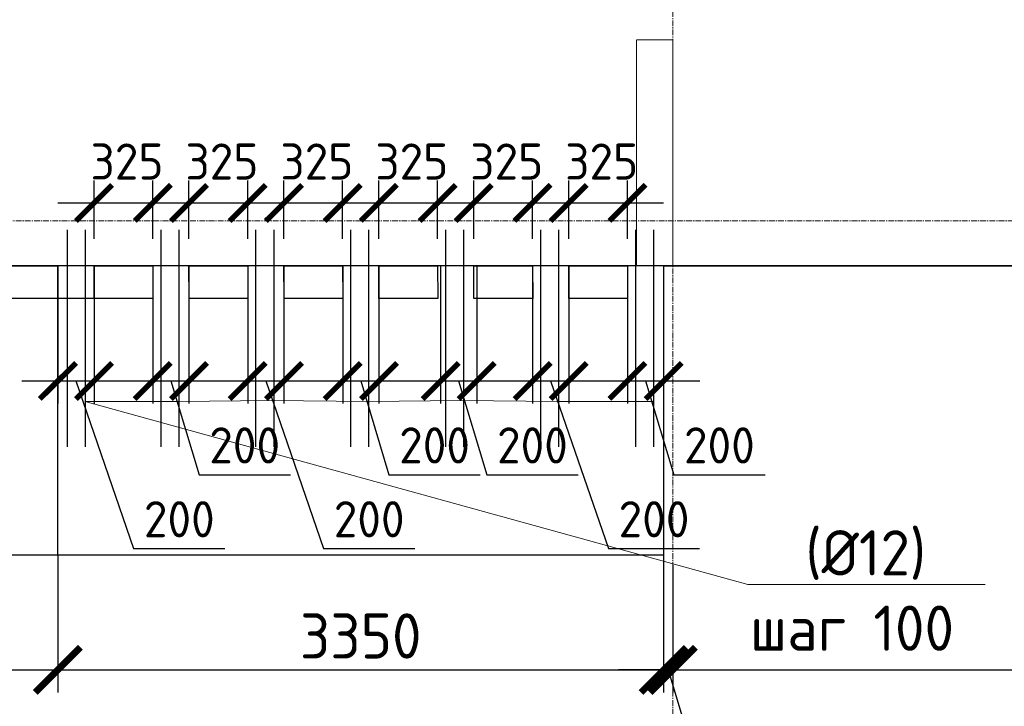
# Model space of a CAD drawing. Header units: millimetres. Extents: x 369815 to 1481759, y -423071 to -27917.
# Tile 239 of 256: x 1071395 to 1076840, y -91128 to -87330. Entities that reach past the tile are written whole.
import ezdxf
from ezdxf import colors
from ezdxf.entities.mleader import LeaderData, LeaderLine
from ezdxf.math import Vec2, Vec3

# ---------------------------------------------------------------- set-up
doc = ezdxf.new("R2010")
doc.units = ezdxf.units.MM
for name, pattern in [('______5', [1100, 800, -100, 100, -100]), ('DASHED', [7, 5, -2, 0]), ('осевая', [50.8, 31.75, -6.35, 6.35, -6.35])]:
    doc.linetypes.add(name, pattern=pattern)
for name, color, linetype, lineweight in [('RAZMER', 100, 'Continuous', 15), ('Оси', 40, '______5', 18), ('Перекрытие ж_бетон', 1, 'Continuous', 30), ('подоснова', 151, 'Continuous', 5), ('РАЗМЕРЫ', 1, 'Continuous', 9)]:
    doc.layers.add(name, color=color, linetype=linetype, lineweight=lineweight)
doc.layers.add('Колонна_ бетон', color=7, linetype='Continuous', lineweight=50, true_color=0xb4b496)
doc.styles.add('GOST-2.304_Type-B', font='GOST_Common.ttf')
doc.styles.add('ГОСТ', font='GOST_Common.ttf')
doc.dimstyles.new('СПДС', dxfattribs={"dimscale": 100, "dimtxt": 2.5, "dimasz": 2.5, "dimexe": 1.25, "dimexo": 0, "dimtad": 1, "dimdec": 0, "dimtxsty": 'GOST-2.304_Type-B', "dimblk": 'ARCHTICK', "dimcen": 2.5, "dimdle": 2, "dimadec": 0, "dimazin": 2, "dimtfac": 0.75, "dimtdec": 0, "dimtmove": 1, "dimatfit": 3, "dimfxl": 1, "dimtolj": 1, "dimarcsym": 1})

# ---------------------------------------------------------------- blocks, each defined once
blk = doc.blocks.new('оси блок 2')
at = {"layer": 'Оси', "color": 16, "linetype": 'осевая', "lineweight": 0, "transparency": 33554687}
for p, q in [((-58604.7, -322543), (-58604.7, -347914.1)), ((-89822.3, -342701.3), (-37238.5, -342701.3))]:
    blk.add_line(p, q, dxfattribs=at)
blk = doc.blocks.new('_ArchTick')
at = {"color": 0, "linetype": 'ByBlock', "const_width": 0.15}
blk.add_lwpolyline([(-0.5, -0.5), (0.5, 0.5)], dxfattribs=at)
blk = doc.blocks.new('*D2283')
at = {"layer": 'DEFPOINTS', "color": 0, "transparency": 16777216}
for p in [(1047492.2, -88692.2), (1049765.7, -88692.2), (1082573.6, -88692.2)]:
    blk.add_point(p, dxfattribs=at)
at = {"layer": 'РАЗМЕРЫ', "color": 0, "lineweight": -2, "transparency": 16777216}
for p, q in [((1047148.4, -88589), (1047148.4, -88339)), ((1047492.2, -88692.2), (1047492.2, -88442.2)), ((1047492.2, -88692.2), (1047148.4, -88589)), ((1082573.6, -88692.2), (1047367.2, -88692.2)), ((1049765.7, -88692.2), (1047367.2, -88692.2)), ((1047492.2, -88692.2), (1047492.2, -88942.2))]:
    blk.add_line(p, q, dxfattribs=at)
at = {"layer": 'РАЗМЕРЫ', "color": 0, "lineweight": -2, "transparency": 16777216, "xscale": 250, "yscale": 250, "zscale": 250}
for rotation in [90, 270]:
    blk.add_blockref('_ArchTick', (1047492.2, -88692.2), dxfattribs=dict(at, rotation=rotation))
at = {"layer": 'РАЗМЕРЫ', "color": 0, "transparency": 16777216, "insert": (1046960.9, -88464), "char_height": 250, "attachment_point": 5, "rotation": 90, "style": 'GOST-2.304_Type-B'}
blk.add_mtext('\\A1;0', dxfattribs=at)
blk = doc.blocks.new('подложка стн 1-го этажа')
at = {"layer": 'Колонна_ бетон', "color": 252, "linetype": 'DASHED', "lineweight": 0, "ltscale": 0.5, "true_color": 0x939598, "transparency": 33554687}
for p, q in [((35143.8, 10711.8, -200), (34943.8, 10711.8, -200)), ((34943.8, 10711.8, -200), (34943.8, 9461.8, -200)), ((35143.8, 10711.8, -200), (35143.8, 9461.8, -200)), ((35143.8, 9461.8, -200), (34943.8, 9461.8, -200))]:
    blk.add_line(p, q, dxfattribs=at)
blk = doc.blocks.new('*D2207')
at = {"layer": 'DEFPOINTS', "color": 0, "transparency": 16777216}
for p in [(1072624.1, -88692.1), (1070312.6, -90292.1), (1072454.9, -90292.1)]:
    blk.add_point(p, dxfattribs=at)
at = {"layer": 'РАЗМЕРЫ', "color": 0, "lineweight": -2, "transparency": 16777216}
for p, q in [((1070312.6, -88492.1), (1070312.6, -90492.1)), ((1072624.1, -88692.1), (1070187.6, -88692.1)), ((1072454.9, -90292.1), (1070187.6, -90292.1))]:
    blk.add_line(p, q, dxfattribs=at)
at = {"layer": 'РАЗМЕРЫ', "color": 0, "lineweight": -2, "transparency": 16777216, "xscale": 250, "yscale": 250, "zscale": 250}
for p, rotation in [((1070312.6, -88692.1), 90), ((1070312.6, -90292.1), 270)]:
    blk.add_blockref('_ArchTick', p, dxfattribs=dict(at, rotation=rotation))
at = {"layer": 'РАЗМЕРЫ', "color": 0, "transparency": 16777216, "insert": (1070125.1, -89492.1), "char_height": 250, "attachment_point": 5, "rotation": 90, "style": 'GOST-2.304_Type-B'}
blk.add_mtext('\\A1;1600', dxfattribs=at)
blk = doc.blocks.new('*D2208')
at = {"layer": 'DEFPOINTS', "color": 0, "transparency": 16777216}
for p in [(1071044.7, -88692.1), (1072050.9, -88692.1, 0), (1071969.2, -88872.2)]:
    blk.add_point(p, dxfattribs=at)
at = {"layer": 'РАЗМЕРЫ', "color": 0, "lineweight": -2, "transparency": 16777216}
for p, q in [((1070700.9, -88679), (1070700.9, -88129)), ((1071044.7, -89072.2), (1071044.7, -88492.1)), ((1071044.7, -88782.2), (1070700.9, -88679)), ((1072050.9, -88692.1), (1070919.7, -88692.1)), ((1071969.2, -88872.2), (1070919.7, -88872.2))]:
    blk.add_line(p, q, dxfattribs=at)
at = {"layer": 'РАЗМЕРЫ', "color": 0, "lineweight": -2, "transparency": 16777216, "xscale": 250, "yscale": 250, "zscale": 250}
for p, rotation in [((1071044.7, -88692.1), 90), ((1071044.7, -88872.2), 270)]:
    blk.add_blockref('_ArchTick', p, dxfattribs=dict(at, rotation=rotation))
at = {"layer": 'РАЗМЕРЫ', "color": 0, "transparency": 16777216, "insert": (1070513.4, -88404), "char_height": 250, "attachment_point": 5, "rotation": 90, "style": 'GOST-2.304_Type-B'}
blk.add_mtext('\\A1;180', dxfattribs=at)
blk = doc.blocks.new('*D2209')
at = {"layer": 'DEFPOINTS', "color": 0, "transparency": 16777216}
for p in [(1074755.9, -88692.2, 0), (1074955.9, -88692.2), (1074955.9, -89328.4)]:
    blk.add_point(p, dxfattribs=at)
at = {"layer": 'РАЗМЕРЫ', "color": 0, "lineweight": -2, "transparency": 16777216}
for p, q in [((1074755.9, -88692.2), (1074755.9, -89453.4)), ((1074955.9, -88692.2), (1074955.9, -89453.4)), ((1074555.9, -89328.4), (1075155.9, -89328.4)), ((1074855.9, -89328.4), (1075011.6, -89847.1)), ((1075011.6, -89847.1), (1075516.6, -89847.1))]:
    blk.add_line(p, q, dxfattribs=at)
at = {"layer": 'РАЗМЕРЫ', "color": 0, "lineweight": -2, "transparency": 16777216, "xscale": 200, "yscale": 200, "zscale": 200, "rotation": 180}
blk.add_blockref('_ArchTick', (1074755.9, -89328.4), dxfattribs=at)
at = {"layer": 'РАЗМЕРЫ', "color": 0, "lineweight": -2, "transparency": 16777216, "xscale": 200, "yscale": 200, "zscale": 200}
blk.add_blockref('_ArchTick', (1074955.9, -89328.4), dxfattribs=at)
at = {"layer": 'РАЗМЕРЫ', "color": 0, "transparency": 16777216, "insert": (1075264.1, -89684.6), "char_height": 200, "attachment_point": 5, "style": 'GOST-2.304_Type-B'}
blk.add_mtext('\\A1;200', dxfattribs=at)
blk = doc.blocks.new('*D2210')
at = {"layer": 'DEFPOINTS', "color": 0, "transparency": 16777216}
for p in [(1074230.9, -88692.2, 0), (1074430.9, -88692.2), (1074430.9, -89328.4)]:
    blk.add_point(p, dxfattribs=at)
at = {"layer": 'РАЗМЕРЫ', "color": 0, "lineweight": -2, "transparency": 16777216}
for p, q in [((1074230.9, -88692.2), (1074230.9, -89453.4)), ((1074430.9, -88692.2), (1074430.9, -89453.4)), ((1074030.9, -89328.4), (1074630.9, -89328.4)), ((1074330.9, -89328.4), (1074650, -90255.6)), ((1074650, -90255.6), (1075155, -90255.6))]:
    blk.add_line(p, q, dxfattribs=at)
at = {"layer": 'РАЗМЕРЫ', "color": 0, "lineweight": -2, "transparency": 16777216, "xscale": 200, "yscale": 200, "zscale": 200, "rotation": 180}
blk.add_blockref('_ArchTick', (1074230.9, -89328.4), dxfattribs=at)
at = {"layer": 'РАЗМЕРЫ', "color": 0, "lineweight": -2, "transparency": 16777216, "xscale": 200, "yscale": 200, "zscale": 200}
blk.add_blockref('_ArchTick', (1074430.9, -89328.4), dxfattribs=at)
at = {"layer": 'РАЗМЕРЫ', "color": 0, "transparency": 16777216, "insert": (1074902.5, -90093.1), "char_height": 200, "attachment_point": 5, "style": 'GOST-2.304_Type-B'}
blk.add_mtext('\\A1;200', dxfattribs=at)
blk = doc.blocks.new('*D2211')
at = {"layer": 'DEFPOINTS', "color": 0, "transparency": 16777216}
for p in [(1072131, -88692.2, 0), (1072331, -88692.2), (1072331, -89328.4)]:
    blk.add_point(p, dxfattribs=at)
at = {"layer": 'РАЗМЕРЫ', "color": 0, "lineweight": -2, "transparency": 16777216}
for p, q in [((1072131, -88692.2), (1072131, -89453.4)), ((1072331, -88692.2), (1072331, -89453.4)), ((1071931, -89328.4), (1072531, -89328.4)), ((1072231, -89328.4), (1072386.6, -89847.1)), ((1072386.6, -89847.1), (1072891.6, -89847.1))]:
    blk.add_line(p, q, dxfattribs=at)
at = {"layer": 'РАЗМЕРЫ', "color": 0, "lineweight": -2, "transparency": 16777216, "xscale": 200, "yscale": 200, "zscale": 200, "rotation": 180}
blk.add_blockref('_ArchTick', (1072131, -89328.4), dxfattribs=at)
at = {"layer": 'РАЗМЕРЫ', "color": 0, "lineweight": -2, "transparency": 16777216, "xscale": 200, "yscale": 200, "zscale": 200}
blk.add_blockref('_ArchTick', (1072331, -89328.4), dxfattribs=at)
at = {"layer": 'РАЗМЕРЫ', "color": 0, "transparency": 16777216, "insert": (1072639.1, -89684.6), "char_height": 200, "attachment_point": 5, "style": 'GOST-2.304_Type-B'}
blk.add_mtext('\\A1;200', dxfattribs=at)
blk = doc.blocks.new('*D2212')
at = {"layer": 'DEFPOINTS', "color": 0, "transparency": 16777216}
for p in [(1071605.9, -88692.2, 0), (1071805.9, -88692.2), (1071805.9, -89328.4)]:
    blk.add_point(p, dxfattribs=at)
at = {"layer": 'РАЗМЕРЫ', "color": 0, "lineweight": -2, "transparency": 16777216}
for p, q in [((1071605.9, -88692.2), (1071605.9, -89453.4)), ((1071805.9, -88692.2), (1071805.9, -89453.4)), ((1071405.9, -89328.4), (1072005.9, -89328.4)), ((1071705.9, -89328.4), (1072025, -90255.6)), ((1072025, -90255.6), (1072530, -90255.6))]:
    blk.add_line(p, q, dxfattribs=at)
at = {"layer": 'РАЗМЕРЫ', "color": 0, "lineweight": -2, "transparency": 16777216, "xscale": 200, "yscale": 200, "zscale": 200, "rotation": 180}
blk.add_blockref('_ArchTick', (1071605.9, -89328.4), dxfattribs=at)
at = {"layer": 'РАЗМЕРЫ', "color": 0, "lineweight": -2, "transparency": 16777216, "xscale": 200, "yscale": 200, "zscale": 200}
blk.add_blockref('_ArchTick', (1071805.9, -89328.4), dxfattribs=at)
at = {"layer": 'РАЗМЕРЫ', "color": 0, "transparency": 16777216, "insert": (1072277.5, -90093.1), "char_height": 200, "attachment_point": 5, "style": 'GOST-2.304_Type-B'}
blk.add_mtext('\\A1;200', dxfattribs=at)
blk = doc.blocks.new('*D2213')
at = {"layer": 'DEFPOINTS', "color": 0, "transparency": 16777216}
for p in [(1073181, -88692.2, 0), (1073381, -88692.2), (1073381, -89328.4)]:
    blk.add_point(p, dxfattribs=at)
at = {"layer": 'РАЗМЕРЫ', "color": 0, "lineweight": -2, "transparency": 16777216}
for p, q in [((1073181, -88692.2), (1073181, -89453.4)), ((1073381, -88692.2), (1073381, -89453.4)), ((1072981, -89328.4), (1073581, -89328.4)), ((1073281, -89328.4), (1073436.6, -89847.1)), ((1073436.6, -89847.1), (1073941.6, -89847.1))]:
    blk.add_line(p, q, dxfattribs=at)
at = {"layer": 'РАЗМЕРЫ', "color": 0, "lineweight": -2, "transparency": 16777216, "xscale": 200, "yscale": 200, "zscale": 200, "rotation": 180}
blk.add_blockref('_ArchTick', (1073181, -89328.4), dxfattribs=at)
at = {"layer": 'РАЗМЕРЫ', "color": 0, "lineweight": -2, "transparency": 16777216, "xscale": 200, "yscale": 200, "zscale": 200}
blk.add_blockref('_ArchTick', (1073381, -89328.4), dxfattribs=at)
at = {"layer": 'РАЗМЕРЫ', "color": 0, "transparency": 16777216, "insert": (1073689.1, -89684.6), "char_height": 200, "attachment_point": 5, "style": 'GOST-2.304_Type-B'}
blk.add_mtext('\\A1;200', dxfattribs=at)
blk = doc.blocks.new('*D2214')
at = {"layer": 'DEFPOINTS', "color": 0, "transparency": 16777216}
for p in [(1072655.9, -88692.2, 0), (1072855.9, -88692.2), (1072855.9, -89328.4)]:
    blk.add_point(p, dxfattribs=at)
at = {"layer": 'РАЗМЕРЫ', "color": 0, "lineweight": -2, "transparency": 16777216}
for p, q in [((1072655.9, -88692.2), (1072655.9, -89453.4)), ((1072855.9, -88692.2), (1072855.9, -89453.4)), ((1072455.9, -89328.4), (1073055.9, -89328.4)), ((1072755.9, -89328.4), (1073075, -90255.6)), ((1073075, -90255.6), (1073580, -90255.6))]:
    blk.add_line(p, q, dxfattribs=at)
at = {"layer": 'РАЗМЕРЫ', "color": 0, "lineweight": -2, "transparency": 16777216, "xscale": 200, "yscale": 200, "zscale": 200, "rotation": 180}
blk.add_blockref('_ArchTick', (1072655.9, -89328.4), dxfattribs=at)
at = {"layer": 'РАЗМЕРЫ', "color": 0, "lineweight": -2, "transparency": 16777216, "xscale": 200, "yscale": 200, "zscale": 200}
blk.add_blockref('_ArchTick', (1072855.9, -89328.4), dxfattribs=at)
at = {"layer": 'РАЗМЕРЫ', "color": 0, "transparency": 16777216, "insert": (1073327.5, -90093.1), "char_height": 200, "attachment_point": 5, "style": 'GOST-2.304_Type-B'}
blk.add_mtext('\\A1;200', dxfattribs=at)
blk = doc.blocks.new('*D2215')
at = {"layer": 'DEFPOINTS', "color": 0, "transparency": 16777216}
for p in [(1073722.2, -88692.2, 0), (1073922.2, -88692.2), (1073922.2, -89328.4)]:
    blk.add_point(p, dxfattribs=at)
at = {"layer": 'РАЗМЕРЫ', "color": 0, "lineweight": -2, "transparency": 16777216}
for p, q in [((1073722.2, -88692.2), (1073722.2, -89453.4)), ((1073922.2, -88692.2), (1073922.2, -89453.4)), ((1073522.2, -89328.4), (1074122.2, -89328.4)), ((1073822.2, -89328.4), (1073977.8, -89847.1)), ((1073977.8, -89847.1), (1074482.8, -89847.1))]:
    blk.add_line(p, q, dxfattribs=at)
at = {"layer": 'РАЗМЕРЫ', "color": 0, "lineweight": -2, "transparency": 16777216, "xscale": 200, "yscale": 200, "zscale": 200, "rotation": 180}
blk.add_blockref('_ArchTick', (1073722.2, -89328.4), dxfattribs=at)
at = {"layer": 'РАЗМЕРЫ', "color": 0, "lineweight": -2, "transparency": 16777216, "xscale": 200, "yscale": 200, "zscale": 200}
blk.add_blockref('_ArchTick', (1073922.2, -89328.4), dxfattribs=at)
at = {"layer": 'РАЗМЕРЫ', "color": 0, "transparency": 16777216, "insert": (1074230.3, -89684.6), "char_height": 200, "attachment_point": 5, "style": 'GOST-2.304_Type-B'}
blk.add_mtext('\\A1;200', dxfattribs=at)
blk = doc.blocks.new('*D2216')
at = {"layer": 'DEFPOINTS', "color": 0, "transparency": 16777216}
for p in [(1072130.9, -88343.6), (1071805.9, -88542.2), (1072130.9, -88542.2, 0)]:
    blk.add_point(p, dxfattribs=at)
at = {"layer": 'РАЗМЕРЫ', "color": 0, "lineweight": -2, "transparency": 16777216}
for p, q in [((1071805.9, -88542.2), (1071805.9, -88218.6)), ((1072130.9, -88542.2), (1072130.9, -88218.6)), ((1071605.9, -88343.6), (1072330.9, -88343.6))]:
    blk.add_line(p, q, dxfattribs=at)
at = {"layer": 'РАЗМЕРЫ', "color": 0, "lineweight": -2, "transparency": 16777216, "xscale": 200, "yscale": 200, "zscale": 200, "rotation": 180}
blk.add_blockref('_ArchTick', (1071805.9, -88343.6), dxfattribs=at)
at = {"layer": 'РАЗМЕРЫ', "color": 0, "lineweight": -2, "transparency": 16777216, "xscale": 200, "yscale": 200, "zscale": 200}
blk.add_blockref('_ArchTick', (1072130.9, -88343.6), dxfattribs=at)
at = {"layer": 'РАЗМЕРЫ', "color": 0, "transparency": 16777216, "insert": (1071988.4, -88114.5), "char_height": 200, "attachment_point": 5, "style": 'GOST-2.304_Type-B'}
blk.add_mtext('\\A1;325', dxfattribs=at)
blk = doc.blocks.new('*D2217')
at = {"layer": 'DEFPOINTS', "color": 0, "transparency": 16777216}
for p in [(1072655.9, -88343.6), (1072330.9, -88542.2), (1072655.9, -88542.2, 0)]:
    blk.add_point(p, dxfattribs=at)
at = {"layer": 'РАЗМЕРЫ', "color": 0, "lineweight": -2, "transparency": 16777216}
for p, q in [((1072330.9, -88542.2), (1072330.9, -88218.6)), ((1072655.9, -88542.2), (1072655.9, -88218.6)), ((1072130.9, -88343.6), (1072855.9, -88343.6))]:
    blk.add_line(p, q, dxfattribs=at)
at = {"layer": 'РАЗМЕРЫ', "color": 0, "lineweight": -2, "transparency": 16777216, "xscale": 200, "yscale": 200, "zscale": 200, "rotation": 180}
blk.add_blockref('_ArchTick', (1072330.9, -88343.6), dxfattribs=at)
at = {"layer": 'РАЗМЕРЫ', "color": 0, "lineweight": -2, "transparency": 16777216, "xscale": 200, "yscale": 200, "zscale": 200}
blk.add_blockref('_ArchTick', (1072655.9, -88343.6), dxfattribs=at)
at = {"layer": 'РАЗМЕРЫ', "color": 0, "transparency": 16777216, "insert": (1072513.4, -88114.5), "char_height": 200, "attachment_point": 5, "style": 'GOST-2.304_Type-B'}
blk.add_mtext('\\A1;325', dxfattribs=at)
blk = doc.blocks.new('*D2218')
at = {"layer": 'DEFPOINTS', "color": 0, "transparency": 16777216}
for p in [(1073180.9, -88343.6), (1072855.9, -88542.2), (1073180.9, -88542.2, 0)]:
    blk.add_point(p, dxfattribs=at)
at = {"layer": 'РАЗМЕРЫ', "color": 0, "lineweight": -2, "transparency": 16777216}
for p, q in [((1072855.9, -88542.2), (1072855.9, -88218.6)), ((1073180.9, -88542.2), (1073180.9, -88218.6)), ((1072655.9, -88343.6), (1073380.9, -88343.6))]:
    blk.add_line(p, q, dxfattribs=at)
at = {"layer": 'РАЗМЕРЫ', "color": 0, "lineweight": -2, "transparency": 16777216, "xscale": 200, "yscale": 200, "zscale": 200, "rotation": 180}
blk.add_blockref('_ArchTick', (1072855.9, -88343.6), dxfattribs=at)
at = {"layer": 'РАЗМЕРЫ', "color": 0, "lineweight": -2, "transparency": 16777216, "xscale": 200, "yscale": 200, "zscale": 200}
blk.add_blockref('_ArchTick', (1073180.9, -88343.6), dxfattribs=at)
at = {"layer": 'РАЗМЕРЫ', "color": 0, "transparency": 16777216, "insert": (1073038.4, -88114.5), "char_height": 200, "attachment_point": 5, "style": 'GOST-2.304_Type-B'}
blk.add_mtext('\\A1;325', dxfattribs=at)
blk = doc.blocks.new('*D2219')
at = {"layer": 'DEFPOINTS', "color": 0, "transparency": 16777216}
for p in [(1073705.9, -88343.6), (1073380.9, -88542.2), (1073705.9, -88542.2, 0)]:
    blk.add_point(p, dxfattribs=at)
at = {"layer": 'РАЗМЕРЫ', "color": 0, "lineweight": -2, "transparency": 16777216}
for p, q in [((1073380.9, -88542.2), (1073380.9, -88218.6)), ((1073705.9, -88542.2), (1073705.9, -88218.6)), ((1073180.9, -88343.6), (1073905.9, -88343.6))]:
    blk.add_line(p, q, dxfattribs=at)
at = {"layer": 'РАЗМЕРЫ', "color": 0, "lineweight": -2, "transparency": 16777216, "xscale": 200, "yscale": 200, "zscale": 200, "rotation": 180}
blk.add_blockref('_ArchTick', (1073380.9, -88343.6), dxfattribs=at)
at = {"layer": 'РАЗМЕРЫ', "color": 0, "lineweight": -2, "transparency": 16777216, "xscale": 200, "yscale": 200, "zscale": 200}
blk.add_blockref('_ArchTick', (1073705.9, -88343.6), dxfattribs=at)
at = {"layer": 'РАЗМЕРЫ', "color": 0, "transparency": 16777216, "insert": (1073563.4, -88114.5), "char_height": 200, "attachment_point": 5, "style": 'GOST-2.304_Type-B'}
blk.add_mtext('\\A1;325', dxfattribs=at)
blk = doc.blocks.new('*D2220')
at = {"layer": 'DEFPOINTS', "color": 0, "transparency": 16777216}
for p in [(1074230.9, -88343.6), (1073905.9, -88542.2), (1074230.9, -88542.2, 0)]:
    blk.add_point(p, dxfattribs=at)
at = {"layer": 'РАЗМЕРЫ', "color": 0, "lineweight": -2, "transparency": 16777216}
for p, q in [((1073905.9, -88542.2), (1073905.9, -88218.6)), ((1074230.9, -88542.2), (1074230.9, -88218.6)), ((1073705.9, -88343.6), (1074430.9, -88343.6))]:
    blk.add_line(p, q, dxfattribs=at)
at = {"layer": 'РАЗМЕРЫ', "color": 0, "lineweight": -2, "transparency": 16777216, "xscale": 200, "yscale": 200, "zscale": 200, "rotation": 180}
blk.add_blockref('_ArchTick', (1073905.9, -88343.6), dxfattribs=at)
at = {"layer": 'РАЗМЕРЫ', "color": 0, "lineweight": -2, "transparency": 16777216, "xscale": 200, "yscale": 200, "zscale": 200}
blk.add_blockref('_ArchTick', (1074230.9, -88343.6), dxfattribs=at)
at = {"layer": 'РАЗМЕРЫ', "color": 0, "transparency": 16777216, "insert": (1074088.3, -88114.5), "char_height": 200, "attachment_point": 5, "style": 'GOST-2.304_Type-B'}
blk.add_mtext('\\A1;325', dxfattribs=at)
blk = doc.blocks.new('*D2221')
at = {"layer": 'DEFPOINTS', "color": 0, "transparency": 16777216}
for p in [(1074755.9, -88343.6), (1074430.9, -88542.2), (1074755.9, -88542.2, 0)]:
    blk.add_point(p, dxfattribs=at)
at = {"layer": 'РАЗМЕРЫ', "color": 0, "lineweight": -2, "transparency": 16777216}
for p, q in [((1074430.9, -88542.2), (1074430.9, -88218.6)), ((1074755.9, -88542.2), (1074755.9, -88218.6)), ((1074230.9, -88343.6), (1074955.9, -88343.6))]:
    blk.add_line(p, q, dxfattribs=at)
at = {"layer": 'РАЗМЕРЫ', "color": 0, "lineweight": -2, "transparency": 16777216, "xscale": 200, "yscale": 200, "zscale": 200, "rotation": 180}
blk.add_blockref('_ArchTick', (1074430.9, -88343.6), dxfattribs=at)
at = {"layer": 'РАЗМЕРЫ', "color": 0, "lineweight": -2, "transparency": 16777216, "xscale": 200, "yscale": 200, "zscale": 200}
blk.add_blockref('_ArchTick', (1074755.9, -88343.6), dxfattribs=at)
at = {"layer": 'РАЗМЕРЫ', "color": 0, "transparency": 16777216, "insert": (1074613.3, -88114.5), "char_height": 200, "attachment_point": 5, "style": 'GOST-2.304_Type-B'}
blk.add_mtext('\\A1;325', dxfattribs=at)
blk = doc.blocks.new('*D2292')
at = {"layer": 'DEFPOINTS', "color": 0, "transparency": 16777216}
for p in [(1071605.9, -90292.2), (1074955.9, -90292.2), (1074955.9, -90926.3)]:
    blk.add_point(p, dxfattribs=at)
at = {"layer": 'РАЗМЕРЫ', "color": 0, "lineweight": -2, "transparency": 16777216}
for p, q in [((1071605.9, -90292.2), (1071605.9, -91051.3)), ((1074955.9, -90292.2), (1074955.9, -91051.3)), ((1071405.9, -90926.3), (1075155.9, -90926.3))]:
    blk.add_line(p, q, dxfattribs=at)
at = {"layer": 'РАЗМЕРЫ', "color": 0, "lineweight": -2, "transparency": 16777216, "xscale": 250, "yscale": 250, "zscale": 250, "rotation": 180}
blk.add_blockref('_ArchTick', (1071605.9, -90926.3), dxfattribs=at)
at = {"layer": 'РАЗМЕРЫ', "color": 0, "lineweight": -2, "transparency": 16777216, "xscale": 250, "yscale": 250, "zscale": 250}
blk.add_blockref('_ArchTick', (1074955.9, -90926.3), dxfattribs=at)
at = {"layer": 'РАЗМЕРЫ', "color": 0, "transparency": 16777216, "insert": (1073280.9, -90738.8), "char_height": 250, "attachment_point": 5, "style": 'GOST-2.304_Type-B'}
blk.add_mtext('\\A1;3350', dxfattribs=at)
blk = doc.blocks.new('*D2293')
at = {"layer": 'DEFPOINTS', "color": 0, "transparency": 16777216}
for p in [(1074955.9, -90292.2), (1075005.9, -90347.1), (1075005.9, -90926.3)]:
    blk.add_point(p, dxfattribs=at)
at = {"layer": 'РАЗМЕРЫ', "color": 0, "lineweight": -2, "transparency": 16777216}
for p, q in [((1074955.9, -90292.2), (1074955.9, -91051.3)), ((1075005.9, -90347.1), (1075005.9, -91051.3)), ((1074955.9, -90926.3), (1074705.9, -90926.3)), ((1074955.9, -90926.3), (1075005.9, -90926.3)), ((1074955.9, -90926.3), (1075005.9, -90926.3)), ((1074980.9, -90926.3), (1075159, -91520)), ((1075005.9, -90926.3), (1075255.9, -90926.3)), ((1075159, -91520), (1075584, -91520))]:
    blk.add_line(p, q, dxfattribs=at)
at = {"layer": 'РАЗМЕРЫ', "color": 0, "lineweight": -2, "transparency": 16777216, "xscale": 250, "yscale": 250, "zscale": 250}
blk.add_blockref('_ArchTick', (1074955.9, -90926.3), dxfattribs=at)
at = {"layer": 'РАЗМЕРЫ', "color": 0, "lineweight": -2, "transparency": 16777216, "xscale": 250, "yscale": 250, "zscale": 250, "rotation": 180}
blk.add_blockref('_ArchTick', (1075005.9, -90926.3), dxfattribs=at)
at = {"layer": 'РАЗМЕРЫ', "color": 0, "transparency": 16777216, "insert": (1075371.5, -91332.5), "char_height": 250, "attachment_point": 5, "style": 'GOST-2.304_Type-B'}
blk.add_mtext('\\A1;50', dxfattribs=at)
blk = doc.blocks.new('*D2227')
at = {"layer": 'DEFPOINTS', "color": 0, "transparency": 16777216}
for p in [(1069305.9, -90472.2), (1071605.9, -90742), (1071605.9, -90926.3)]:
    blk.add_point(p, dxfattribs=at)
at = {"layer": 'РАЗМЕРЫ', "color": 0, "lineweight": -2, "transparency": 16777216}
for p, q in [((1069305.9, -90472.2), (1069305.9, -91051.3)), ((1071605.9, -90742), (1071605.9, -91051.3)), ((1069105.9, -90926.3), (1071805.9, -90926.3))]:
    blk.add_line(p, q, dxfattribs=at)
at = {"layer": 'РАЗМЕРЫ', "color": 0, "lineweight": -2, "transparency": 16777216, "xscale": 250, "yscale": 250, "zscale": 250, "rotation": 180}
blk.add_blockref('_ArchTick', (1069305.9, -90926.3), dxfattribs=at)
at = {"layer": 'РАЗМЕРЫ', "color": 0, "lineweight": -2, "transparency": 16777216, "xscale": 250, "yscale": 250, "zscale": 250}
blk.add_blockref('_ArchTick', (1071605.9, -90926.3), dxfattribs=at)
at = {"layer": 'РАЗМЕРЫ', "color": 0, "transparency": 16777216, "insert": (1070455.9, -90738.8), "char_height": 250, "attachment_point": 5, "style": 'GOST-2.304_Type-B'}
blk.add_mtext('\\A1;2300', dxfattribs=at)
blk = doc.blocks.new('*D2257')
at = {"layer": 'DEFPOINTS', "color": 0, "transparency": 16777216}
for p in [(1075005.9, -90347.1), (1088505.9, -90580.6), (1088505.9, -90926.3)]:
    blk.add_point(p, dxfattribs=at)
at = {"layer": 'РАЗМЕРЫ', "color": 0, "lineweight": -2, "transparency": 16777216}
for p, q in [((1075005.9, -90347.1), (1075005.9, -91051.3)), ((1088505.9, -90580.6), (1088505.9, -91051.3)), ((1074805.9, -90926.3), (1088705.9, -90926.3))]:
    blk.add_line(p, q, dxfattribs=at)
at = {"layer": 'РАЗМЕРЫ', "color": 0, "lineweight": -2, "transparency": 16777216, "xscale": 250, "yscale": 250, "zscale": 250, "rotation": 180}
blk.add_blockref('_ArchTick', (1075005.9, -90926.3), dxfattribs=at)
at = {"layer": 'РАЗМЕРЫ', "color": 0, "lineweight": -2, "transparency": 16777216, "xscale": 250, "yscale": 250, "zscale": 250}
blk.add_blockref('_ArchTick', (1088505.9, -90926.3), dxfattribs=at)
at = {"layer": 'РАЗМЕРЫ', "color": 0, "transparency": 16777216, "insert": (1081755.9, -90738.8), "char_height": 250, "attachment_point": 5, "style": 'GOST-2.304_Type-B'}
blk.add_mtext('\\A1;13500', dxfattribs=at)
blk = doc.blocks.new('_None')

msp = doc.modelspace()

# ---------------------------------------------------------------- linework, layer by layer
at = {"layer": 'RAZMER', "lineweight": 30}
for points, elevation in [([(1071657.3, -88492.2), (1071657.3, -89692.2)], 0.1), ([(1071757.3, -88492.2), (1071757.3, -89692.2)], 0.1), ([(1072174.6, -88492.2), (1072174.5, -89692.2)], 0.1), ([(1072274.6, -88492.2), (1072274.5, -89692.2)], 0.1), ([(1072699.5, -88492.2), (1072699.5, -89692.2)], 0.1), ([(1072799.5, -88492.2), (1072799.5, -89692.2)], 0.1), ([(1073224.6, -88492.2), (1073224.6, -89692.2)], 0), ([(1073324.6, -88492.2), (1073324.6, -89692.2)], 0), ([(1073749.5, -88492.2), (1073749.5, -89692.2)], 0.2), ([(1073849.5, -88492.2), (1073849.5, -89692.2)], 0.2), ([(1074274.5, -88492.2), (1074274.5, -89692.2)], 0.2), ([(1074374.5, -88492.2), (1074374.5, -89692.2)], 0.2), ([(1074799.5, -88492.2), (1074799.5, -89692.2)], 0.1), ([(1074899.5, -88492.2), (1074899.5, -89692.2)], 0.1)]:
    msp.add_lwpolyline(points, dxfattribs=dict(at, elevation=elevation))
at = {"layer": 'Перекрытие ж_бетон'}
for p, q in [((1071605.9, -90292.2, -360), (1071605.9, -88692.2, -360)), ((1074955.9, -88692.2, -360), (1074955.9, -90292.2, -360)), ((1074955.9, -90292.2, -360), (1071605.9, -90292.2, -360))]:
    msp.add_line(p, q, dxfattribs=at)
at = {"layer": 'Перекрытие ж_бетон', "elevation": -360}
for points in [[(1059856, -88692.2), (1066206.1, -88692.2), (1066206.1, -88692.2), (1069556.1, -88692.2), (1069556.1, -88692.2), (1071605.9, -88692.2)], [(1074955.9, -88692.2), (1081605.9, -88692.2), (1081605.9, -88692.2), (1084955.5, -88692.2), (1084955.5, -88692.2), (1088555.9, -88692.2)]]:
    msp.add_lwpolyline(points, dxfattribs=at)
at = {"layer": 'Перекрытие ж_бетон'}
for points, elevation in [([(1072131.7, -88872.2), (1071806.7, -88872.2), (1071805.9, -88692.2), (1072130.9, -88692.2)], -360), ([(1072656.8, -88872.2), (1072331.8, -88872.2), (1072331, -88692.2), (1072656, -88692.2)], -360.1), ([(1073181.7, -88872.2), (1072856.7, -88872.2), (1072855.9, -88692.2), (1073180.9, -88692.2)], -360), ([(1073706.7, -88872.2), (1073381.7, -88872.2), (1073381, -88692.2), (1073706, -88692.2)], -360.1), ([(1074231.6, -88872.2), (1073906.6, -88872.2), (1073905.9, -88692.2), (1074230.9, -88692.2)], -360.1), ([(1074755.9, -88872.2), (1074430.9, -88872.2), (1074430.9, -88692.2), (1074755.9, -88692.2)], -359.9)]:
    msp.add_lwpolyline(points, close=True, dxfattribs=dict(at, elevation=elevation))

# ---------------------------------------------------------------- block references
msp.add_blockref('подложка стн 1-го этажа', (1039862, -98154, 200))
at = {"layer": 'РАЗМЕРЫ'}
msp.add_blockref('оси блок 2', (1133610.6, 254259.1, -360), dxfattribs=at)

# ---------------------------------------------------------------- texts
at = {"insert": (993474.5, -89132.9), "char_height": 300, "width": 18500, "attachment_point": 1, "style": 'ГОСТ'}
msp.add_mtext('\\pi-900,l900,t900;{\\C7;1.^IАрмирование монолитной плиты  состоит из основного армирования ∅10 А500С с шагом  200х200мм  в нижней зоне, основного армирования ∅10 А500С с шагом  200х200мм  в  верхней зоне и дополнительного армирования, указанного на схемах армирования.\\P2.^IАрмирование плиты предусмотрено отдельными  стержнями заводской длины по осям Х и Y. При недостатке заводской длины стержней для армирования плиты, стыки стержней осуществлять внахлестку без  сварки. Стыки арматуры внахлестку должны располагаться вразбежку (через шаг). См. деталь стыковки арматуры.\\P3.^IВерхнюю и нижнюю арматуру вязать вязальной проволокой через пересечение.  Стержни основной и дополнительной арматуры укладывать в соответствии с сечениями .\\P4.^IПо периметру плиты и у отверстий  у концов основной арматуры устанавливать П-образные элементы Ск1.\\P5.^IПозиции со знаком "*" укладываются с шагом 100 мм\\P6.^I Для фиксации в проектном положении стержней верхней сетки устанавливать фиксаторы Ф1 с шагом 600х600мм.\\P7.^IДиаметр оправки стержня при d<20мм - 5d, при d≥20мм - 8d\\P8.^IКаркасы поперечного армирования устанавливаются до начала устройство верхней сетки армирования.\\P9.^IВ местах расположения отверстий осуществить прерывания основной и дополнительной сеток арматуры. Отверстия обрамляются двумя стержнями арматуры d 16. см. узел обрамления отверстий.\\P10.^IОбрамление отверстий выполнить в соотвии с узлом, расход стали на обрамление учтен на листе 3.\\P11.^IПроемы размерами до 300х300 допускается выполнять по месту методом алмазного бурения.}', dxfattribs=at)

# ---------------------------------------------------------------- dimensions: what is measured, and where the dimension line sits
at = {"layer": 'РАЗМЕРЫ'}
for base, p1, p2, picture, middle in [((1072130.9, -88343.6, -360), (1071805.9, -88542.2, -360), (1072130.9, -88542.2, -360), '*D2216', (1071988.4, -88277, -360)), ((1072655.9, -88343.6, -360), (1072330.9, -88542.2, -360), (1072655.9, -88542.2, -360), '*D2217', (1072513.4, -88277, -360)), ((1073180.9, -88343.6, -360), (1072855.9, -88542.2, -360), (1073180.9, -88542.2, -360), '*D2218', (1073038.4, -88277, -360)), ((1073705.9, -88343.6, -360), (1073380.9, -88542.2, -360), (1073705.9, -88542.2, -359.9), '*D2219', (1073563.4, -88277, -360)), ((1074230.9, -88343.6, -359.9), (1073905.9, -88542.2, -359.9), (1074230.9, -88542.2, -359.9), '*D2220', (1074088.3, -88277, -359.9)), ((1074755.9, -88343.6, -359.9), (1074430.9, -88542.2, -359.9), (1074755.9, -88542.2, -359.9), '*D2221', (1074613.3, -88277, -359.9))]:
    dim = msp.add_linear_dim(base=base, p1=p1, p2=p2, dimstyle='СПДС', override={"dimtxt": 2, "dimasz": 2, "dimrnd": 5}, dxfattribs=at)
    dim.commit()
    dim.dimension.update_dxf_attribs({"geometry": picture, "text_midpoint": middle, "dimtype": 160})
for base, p1, p2, angle, override, picture, middle in [((1071044.7, -88692.1, -360), (1071969.2, -88872.2, -360), (1072050.9, -88692.1, -360), 270, {"dimrnd": 5}, '*D2208', (1070513.4, -88616.5, -360)), ((1047492.1834945, -88692.1723021, -359.999997), (1082573.5936671, -88692.1723021, -359.999997), (1049765.6772282, -88692.1723021, -359.999997), 90, {"dimrnd": 5}, '*D2283', (1046960.9334945, -88526.5473021, -359.999997)), ((1070312.6, -90292.1, -360), (1072624.1, -88692.1, -360), (1072454.9, -90292.1, -360), 90, {"dimrnd": 5}, '*D2207', (1070125.1, -89492.1, -360)), ((1072331, -89328.4, -360.1), (1072131, -88692.2, -360.1), (1072331, -88692.2, -360.1), 180, {"dimtxt": 2, "dimasz": 2, "dimrnd": 5}, '*D2211', (1072449.1, -89684.6, -360.1)), ((1073381, -89328.4, -360.1), (1073181, -88692.2, -360.1), (1073381, -88692.2, -360.1), 180, {"dimtxt": 2, "dimasz": 2, "dimrnd": 5}, '*D2213', (1073499.1, -89684.6, -360.1)), ((1073922.2, -89328.4, -360), (1073722.2, -88692.2, -360), (1073922.2, -88692.2, -360), 180, {"dimtxt": 2, "dimasz": 2, "dimrnd": 5}, '*D2215', (1074040.3, -89684.6, -360)), ((1074955.9, -89328.4, -360), (1074755.9, -88692.2, -360), (1074955.9, -88692.2, -360), 180, {"dimtxt": 2, "dimasz": 2, "dimrnd": 5}, '*D2209', (1075074.1, -89684.6, -360))]:
    dim = msp.add_linear_dim(base=base, p1=p1, p2=p2, angle=angle, dimstyle='СПДС', override=override, dxfattribs=at)
    dim.commit()
    dim.dimension.update_dxf_attribs({"geometry": picture, "text_midpoint": middle})
for base, p1, p2, picture, middle in [((1071805.9, -89328.4, -360), (1071605.9, -88692.2, -360), (1071805.9, -88692.2, -360), '*D2212', (1072087.5, -90255.6, -360)), ((1072855.9, -89328.4, -360), (1072655.9, -88692.2, -360), (1072855.9, -88692.2, -360), '*D2214', (1073137.5, -90255.6, -360)), ((1074430.9, -89328.4, -359.9), (1074230.9, -88692.2, -359.9), (1074430.9, -88692.2, -359.9), '*D2210', (1074712.5, -90255.6, -359.9))]:
    dim = msp.add_linear_dim(base=base, p1=p1, p2=p2, angle=180, dimstyle='СПДС', override={"dimtxt": 2, "dimasz": 2, "dimrnd": 5}, dxfattribs=at)
    dim.commit()
    dim.dimension.update_dxf_attribs({"geometry": picture, "text_midpoint": middle, "dimtype": 160})
for base, p1, p2, picture, middle in [((1074955.9, -90926.3, -360), (1071605.9, -90292.2, -360), (1074955.9, -90292.2, -360), '*D2292', (1073280.9, -90738.8, -360)), ((1075005.9, -90926.3, -360), (1074955.9, -90292.2, -360), (1075005.9, -90347.1, -360), '*D2293', (1075221.5, -91332.5, -360)), ((1088505.9, -90926.3, -360), (1075005.9, -90347.1, -360), (1088505.9, -90580.6, -360), '*D2257', (1081755.9, -90738.8, -360)), ((1071605.9, -90926.3, -360), (1069305.9, -90472.2, -360), (1071605.9, -90742, -360), '*D2227', (1070455.9, -90738.8, -360))]:
    dim = msp.add_linear_dim(base=base, p1=p1, p2=p2, dimstyle='СПДС', override={"dimrnd": 5}, dxfattribs=at)
    dim.commit()
    dim.dimension.update_dxf_attribs({"geometry": picture, "text_midpoint": middle})

# ---------------------------------------------------------------- leaders
at = {"layer": 'подоснова', "color": 2, "ltscale": 0.3}
ml = msp.add_multileader_mtext('Standard', dxfattribs=at)
ml.set_content(' (%%C12)\\Pшаг 100', color=2, style='GOST-2.304_Type-B')
ml.set_leader_properties(color=256, linetype='ByLayer', lineweight=15)
ml.set_arrow_properties(name='NONE')
ml.build(insert=Vec2(0, 0))
ml.multileader.update_dxf_attribs({"text_left_attachment_type": 6, "text_right_attachment_type": 6, "dogleg_length": 0.1, "arrow_head_size": 18})
ctx = ml.context
ctx.base_point, ctx.char_height, ctx.arrow_head_size, ctx.landing_gap_size, ctx.plane_origin = Vec3(1075422.3, -90453.9, 720), 250, 18, 20, Vec3(1071919.9, -88734, 720)
ctx.left_attachment, ctx.right_attachment, ctx.text_align_type = 6, 6, 1
notes = []
notes.append((ctx, [(0, (1, 1, 0), (1075422.2, -90453.9, 720), (1, 0), 0.1, [(6, [(1074899.5, -89441.2, 720), (1074374.5, -89441.2, 720), (1073835.2, -89435.6, 720), (1073324.6, -89441.2, 720), (1072785.2, -89435.6, 720), (1072274.6, -89441.2, 720), (1071757.3, -89441.2, 720)], 0, [])])]))
ctx.mtext.insert, ctx.mtext.alignment, ctx.mtext.flow_direction = Vec3(1075997.6, -90153.9, 720), 2, 5
for ctx, leaders in notes:
    for number, flags, end, landing, length, lines in leaders:
        leader = LeaderData()
        leader.index, (leader.has_last_leader_line, leader.has_dogleg_vector, leader.attachment_direction) = number, flags
        leader.last_leader_point, leader.dogleg_vector, leader.dogleg_length = Vec3(end), Vec3(landing), length
        for number, points, colour, breaks in lines:
            line = LeaderLine()
            line.index, line.vertices, line.color, line.breaks = number, Vec3.list(points), colors.encode_raw_color(colour), breaks
            leader.lines.append(line)
        ctx.leaders.append(leader)

doc.saveas('drawing.dxf')
